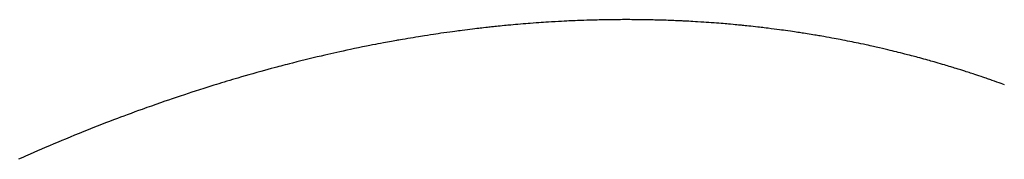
# Model space of a CAD drawing. Header units: millimetres. Extents: x 8 to 590, y 12 to 635.
# Tile 137 of 149: x 514.63 to 545.65, y 293.22 to 297.62. Entities that reach past the tile are written whole.
import ezdxf

# ---------------------------------------------------------------- set-up
doc = ezdxf.new("R2010")
doc.units = ezdxf.units.MM

msp = doc.modelspace()

# ---------------------------------------------------------------- linework, layer by layer
at = {"color": 7, "linetype": 'Continuous', "lineweight": 30, "flags": 128}
msp.add_lwpolyline([(545.651, 295.569), (545.606, 295.586), (545.551, 295.606), (545.487, 295.629), (545.413, 295.655), (545.337, 295.682), (545.271, 295.705), (545.227, 295.721), (545.189, 295.734), (545.154, 295.746), (545.12, 295.758), (545.075, 295.773), (545.031, 295.789), (544.978, 295.806), (544.916, 295.828), (544.843, 295.852), (544.78, 295.873), (544.721, 295.893), (544.67, 295.91), (544.625, 295.924), (544.587, 295.937), (544.542, 295.952), (544.497, 295.966), (544.452, 295.981), (544.403, 295.996), (544.344, 296.015), (544.275, 296.037), (544.196, 296.062), (544.136, 296.081), (544.082, 296.097), (544.036, 296.111), (543.996, 296.123), (543.96, 296.135), (543.913, 296.149), (543.865, 296.163), (543.816, 296.178), (543.764, 296.193), (543.705, 296.211), (543.637, 296.231), (543.564, 296.252), (543.499, 296.271), (543.442, 296.288), (543.388, 296.303), (543.338, 296.317), (543.288, 296.331), (543.237, 296.346), (543.18, 296.361), (543.115, 296.38), (543.056, 296.396), (542.992, 296.413), (542.93, 296.43), (542.874, 296.445), (542.825, 296.458), (542.783, 296.469), (542.723, 296.485), (542.661, 296.501), (542.595, 296.518), (542.52, 296.538), (542.454, 296.555), (542.381, 296.573), (542.31, 296.591), (542.248, 296.606), (542.18, 296.623), (542.117, 296.638), (542.05, 296.654), (541.978, 296.672), (541.899, 296.69), (541.813, 296.711), (541.722, 296.731), (541.666, 296.745), (541.615, 296.756), (541.57, 296.766), (541.526, 296.776), (541.476, 296.787), (541.421, 296.799), (541.361, 296.813), (541.299, 296.826), (541.212, 296.845), (541.128, 296.863), (541.051, 296.879), (540.982, 296.893), (540.922, 296.906), (540.857, 296.919), (540.784, 296.934), (540.711, 296.948), (540.635, 296.963), (540.558, 296.978), (540.482, 296.993), (540.412, 297.006), (540.351, 297.018), (540.292, 297.029), (540.22, 297.042), (540.135, 297.057), (540.046, 297.073), (539.967, 297.087), (539.898, 297.099), (539.85, 297.108), (539.804, 297.115), (539.761, 297.123), (539.72, 297.13), (539.675, 297.137), (539.622, 297.146), (539.567, 297.155), (539.506, 297.165), (539.44, 297.176), (539.381, 297.185), (539.328, 297.193), (539.282, 297.2), (539.236, 297.208), (539.192, 297.214), (539.145, 297.221), (539.096, 297.229), (539.042, 297.237), (538.979, 297.246), (538.909, 297.256), (538.83, 297.267), (538.755, 297.278), (538.69, 297.287), (538.635, 297.295), (538.564, 297.304), (538.483, 297.315), (538.394, 297.327), (538.301, 297.338), (538.206, 297.35), (538.144, 297.358), (538.088, 297.365), (538.037, 297.371), (537.991, 297.376), (537.94, 297.382), (537.882, 297.389), (537.809, 297.397), (537.733, 297.405), (537.663, 297.413), (537.599, 297.42), (537.541, 297.426), (537.488, 297.431), (537.438, 297.437), (537.401, 297.44), (537.366, 297.444), (537.324, 297.448), (537.277, 297.453), (537.224, 297.458), (537.165, 297.463), (537.102, 297.469), (537.024, 297.476), (536.958, 297.482), (536.903, 297.487), (536.851, 297.491), (536.79, 297.496), (536.724, 297.502), (536.653, 297.507), (536.581, 297.513), (536.506, 297.519), (536.417, 297.525), (536.335, 297.531), (536.259, 297.536), (536.178, 297.542), (536.087, 297.548), (535.986, 297.554), (535.915, 297.558), (535.841, 297.563), (535.769, 297.567), (535.705, 297.57), (535.651, 297.573), (535.606, 297.575), (535.568, 297.577), (535.536, 297.579), (535.504, 297.58), (535.472, 297.582), (535.44, 297.583), (535.408, 297.585), (535.375, 297.586), (535.336, 297.588), (535.288, 297.59), (535.238, 297.592), (535.181, 297.594), (535.119, 297.596), (535.057, 297.599), (534.997, 297.601), (534.94, 297.603), (534.886, 297.604), (534.812, 297.606), (534.748, 297.608), (534.692, 297.61), (534.641, 297.611), (534.589, 297.612), (534.534, 297.613), (534.481, 297.614), (534.422, 297.616), (534.355, 297.617), (534.28, 297.618), (534.199, 297.619), (534.115, 297.62), (534.04, 297.621), (533.974, 297.621), (533.913, 297.621), (533.854, 297.622), (533.798, 297.622), (533.743, 297.622), (533.684, 297.622), (533.624, 297.622), (533.559, 297.621), (533.489, 297.621), (533.413, 297.621), (533.331, 297.62), (533.245, 297.619), (533.171, 297.618), (533.106, 297.617), (533.05, 297.616), (532.999, 297.615), (532.949, 297.614), (532.885, 297.613), (532.821, 297.611), (532.751, 297.609), (532.674, 297.607), (532.59, 297.605), (532.498, 297.602), (532.399, 297.599), (532.296, 297.595), (532.204, 297.592), (532.126, 297.588), (532.06, 297.586), (531.995, 297.583), (531.93, 297.58), (531.864, 297.577), (531.786, 297.573), (531.699, 297.568), (531.605, 297.563), (531.501, 297.558), (531.388, 297.551), (531.29, 297.545), (531.203, 297.539), (531.127, 297.534), (531.056, 297.53), (530.987, 297.525), (530.9, 297.519), (530.809, 297.512), (530.715, 297.505), (530.645, 297.499), (530.57, 297.493), (530.487, 297.487), (530.403, 297.479), (530.322, 297.473), (530.246, 297.466), (530.174, 297.459), (530.107, 297.453), (530.054, 297.448), (530.006, 297.444), (529.957, 297.439), (529.898, 297.434), (529.83, 297.427), (529.769, 297.421), (529.706, 297.415), (529.65, 297.409), (529.599, 297.404), (529.555, 297.399), (529.523, 297.395), (529.491, 297.392), (529.455, 297.388), (529.412, 297.384), (529.363, 297.378), (529.309, 297.372), (529.245, 297.365), (529.187, 297.358), (529.136, 297.353), (529.092, 297.347), (529.031, 297.34), (528.966, 297.333), (528.894, 297.324), (528.814, 297.314), (528.733, 297.304), (528.652, 297.294), (528.573, 297.284), (528.508, 297.275), (528.45, 297.267), (528.396, 297.26), (528.333, 297.252), (528.259, 297.242), (528.175, 297.23), (528.087, 297.218), (527.994, 297.205), (527.899, 297.191), (527.812, 297.178), (527.735, 297.167), (527.667, 297.157), (527.568, 297.141), (527.476, 297.127), (527.385, 297.113), (527.321, 297.103), (527.257, 297.093), (527.188, 297.082), (527.109, 297.069), (527.02, 297.054), (526.943, 297.041), (526.86, 297.027), (526.772, 297.012), (526.692, 296.998), (526.624, 296.986), (526.576, 296.978), (526.536, 296.971), (526.495, 296.963), (526.449, 296.955), (526.398, 296.946), (526.342, 296.936), (526.212, 296.912), (526.087, 296.889), (525.998, 296.872), (525.916, 296.856), (525.834, 296.84), (525.748, 296.823), (525.655, 296.805), (525.556, 296.785), (525.432, 296.76), (525.305, 296.734), (525.179, 296.708), (525.054, 296.682), (524.933, 296.656), (524.819, 296.631), (524.715, 296.608), (524.62, 296.587), (524.526, 296.566), (524.434, 296.546), (524.34, 296.524), (524.237, 296.501), (524.125, 296.474), (524.003, 296.446), (523.876, 296.415), (523.747, 296.384), (523.618, 296.353), (523.489, 296.321), (523.354, 296.287), (523.218, 296.253), (523.132, 296.231), (523.056, 296.211), (522.987, 296.194), (522.921, 296.176), (522.856, 296.16), (522.794, 296.143), (522.731, 296.126), (522.642, 296.103), (522.547, 296.077), (522.447, 296.05), (522.34, 296.021), (522.222, 295.988), (522.099, 295.954), (521.972, 295.918), (521.851, 295.884), (521.736, 295.851), (521.62, 295.817), (521.498, 295.782), (521.415, 295.757), (521.331, 295.732), (521.244, 295.706), (521.156, 295.68), (521.069, 295.653), (520.988, 295.629), (520.903, 295.603), (520.824, 295.579), (520.749, 295.555), (520.676, 295.533), (520.55, 295.493), (520.425, 295.453), (520.297, 295.413), (520.161, 295.369), (520.055, 295.334), (519.94, 295.297), (519.815, 295.255), (519.688, 295.213), (519.559, 295.17), (519.435, 295.128), (519.317, 295.088), (519.203, 295.048), (519.06, 294.999), (518.917, 294.949), (518.775, 294.898), (518.632, 294.847), (518.482, 294.793), (518.369, 294.753), (518.253, 294.71), (518.135, 294.667), (518.017, 294.623), (517.906, 294.582), (517.803, 294.543), (517.706, 294.506), (517.578, 294.458), (517.455, 294.411), (517.333, 294.363), (517.209, 294.315), (517.069, 294.26), (516.928, 294.205), (516.786, 294.148), (516.644, 294.091), (516.502, 294.034), (516.358, 293.975), (516.214, 293.916), (516.066, 293.855), (515.953, 293.808), (515.835, 293.758), (515.706, 293.704), (515.569, 293.645), (515.435, 293.588), (515.31, 293.534), (515.188, 293.481), (515.069, 293.429), (514.955, 293.379), (514.879, 293.346), (514.81, 293.315), (514.745, 293.286), (514.672, 293.254), (514.59, 293.217)], dxfattribs=at)

doc.saveas('drawing.dxf')
